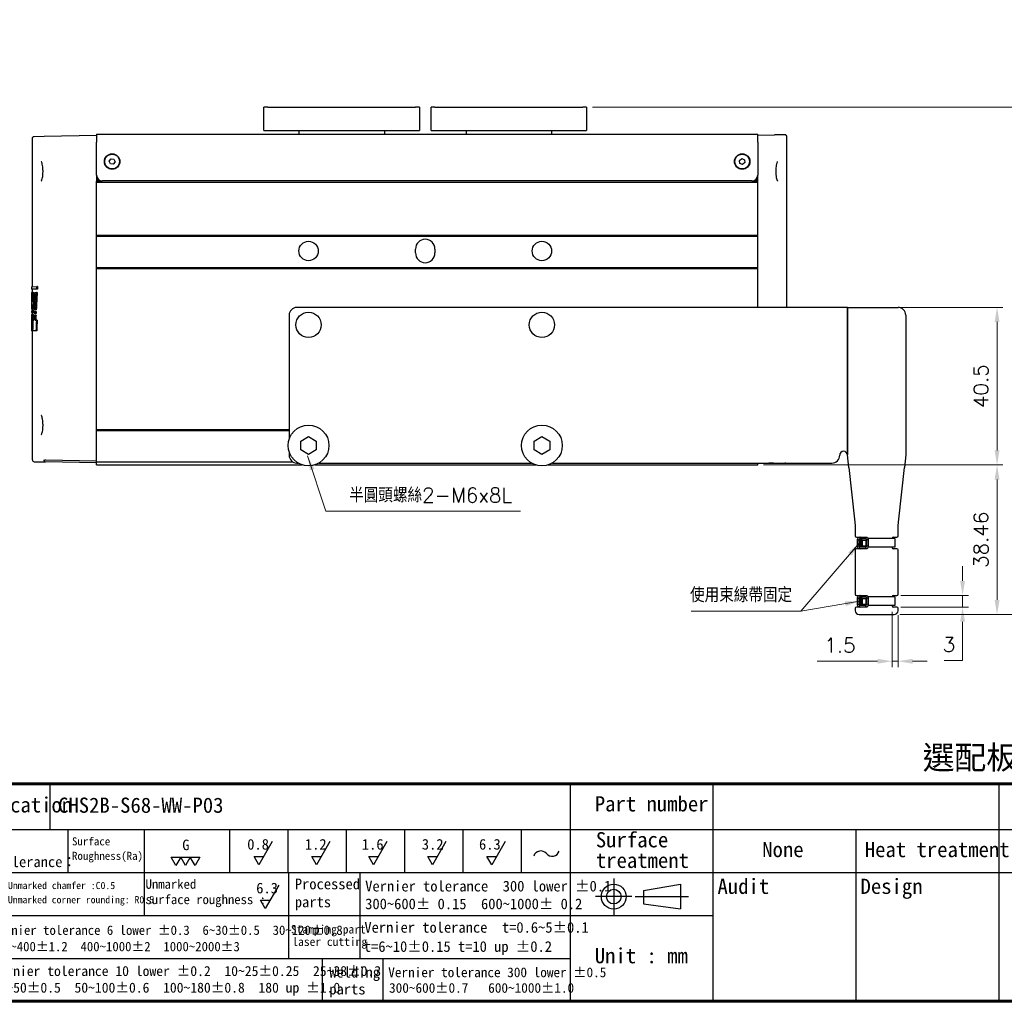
# Model space of a CAD drawing. Header units: inches. Extents: x 0 to 6721, y -3375 to 1330.
# Tile 168 of 198: x 5553 to 5807, y -878 to -626. Entities that reach past the tile are written whole.
import ezdxf
from ezdxf.enums import TextEntityAlignment as Align

# ---------------------------------------------------------------- set-up
doc = ezdxf.new("R2010")
doc.units = ezdxf.units.IN
doc.header["$MEASUREMENT"] = 0
doc.linetypes.add('SLD-實線', pattern=[0])
for name, color, linetype, lineweight in [('AM_0', 7, 'Continuous', 30), ('AM_5', 3, 'Continuous', 15), ('可見 (ISO)', 7, 'Continuous', 25)]:
    doc.layers.add(name, color=color, linetype=linetype, lineweight=lineweight)
doc.layers.add('BORDER', color=7, linetype='Continuous')
doc.layers.add('圖框', color=7, linetype='SLD-實線')
doc.styles.get("Standard").update_dxf_attribs({"font": 'arial.ttf'})
doc.styles.add('尺寸標註', font='romans.shx', dxfattribs={"bigfont": 'CHINESET.SHX'})
doc.styles.add('標題欄', font='txt')
doc.dimstyles.new('CNS1.5', dxfattribs={"dimtxt": 3.75, "dimasz": 3.75, "dimexe": 1.5, "dimexo": 1.5, "dimgap": 2.25, "dimtad": 1, "dimtoh": 1, "dimdsep": 46, "dimtxsty": '尺寸標註', "dimcen": 0, "dimclrd": 2, "dimclre": 2, "dimclrt": 1, "dimadec": 0, "dimazin": 2, "dimtp": 0.1, "dimtm": 0.1, "dimtfac": 0.71, "dimtmove": 0, "dimatfit": 0, "dimfxl": 0, "dimlwd": 13, "dimlwe": 13, "dimarcsym": 0})
doc.dimstyles.new('CNS1.5$0', dxfattribs={"dimtxt": 3.75, "dimasz": 3.75, "dimexe": 1.5, "dimexo": 1.5, "dimgap": 2.25, "dimtad": 1, "dimtoh": 1, "dimdsep": 46, "dimtxsty": '尺寸標註', "dimcen": 0, "dimclrd": 2, "dimclre": 2, "dimclrt": 1, "dimadec": 0, "dimazin": 2, "dimtp": 0.1, "dimtm": 0.1, "dimtfac": 0.71, "dimtmove": 0, "dimatfit": 0, "dimfxl": 0, "dimlwd": 13, "dimlwe": 13, "dimarcsym": 0})

# ---------------------------------------------------------------- blocks, each defined once
blk = doc.blocks.new('A4-英文圖框-橫式')
at = {"layer": 'BORDER', "color": 123, "linetype": 'Continuous', "lineweight": 60, "ltscale": 25.4}
blk.add_line((2151.7, -57.78), (2549.79, -57.78), dxfattribs=at)
at = {"layer": 'BORDER', "color": 60, "linetype": 'Continuous', "ltscale": 25.4}
for p, q in [((2275.1, -65.63), (2275.1, -57.78)), ((2364.21, -57.78), (2364.21, -95.06)), ((2388.73, -65.63), (2388.73, -57.78)), ((2437.78, -65.63), (2437.78, -57.78)), ((2151.7, -65.63), (2549.79, -65.63)), ((2278.15, -65.63), (2278.15, -72.99)), ((2291.22, -65.63), (2291.22, -80.35)), ((2305.82, -65.63), (2305.82, -72.99)), ((2315.82, -65.63), (2315.82, -72.99)), ((2325.82, -65.63), (2325.82, -72.99)), ((2335.82, -65.63), (2335.82, -72.99)), ((2345.82, -65.63), (2345.82, -72.99)), ((2355.82, -65.63), (2355.82, -72.99)), ((2364.21, -65.63), (2364.21, -95.06)), ((2364.22, -65.63), (2364.22, -72.99)), ((2364.22, -65.63), (2364.22, -72.99)), ((2388.73, -95.06), (2388.73, -65.63)), ((2413.26, -95.06), (2413.26, -65.63)), ((2437.78, -95.06), (2437.78, -65.63)), ((2151.7, -72.99), (2364.21, -72.99)), ((2315.96, -72.99), (2315.96, -80.35)), ((2328.19, -72.99), (2328.19, -80.35)), ((2364.21, -72.99), (2462.31, -72.99)), ((2151.7, -80.35), (2364.21, -80.35)), ((2315.96, -80.35), (2315.96, -87.7)), ((2328.19, -80.35), (2328.19, -87.7)), ((2364.21, -80.35), (2388.73, -80.35)), ((2151.7, -87.7), (2364.21, -87.7)), ((2321.74, -87.7), (2321.74, -95.06)), ((2332.11, -87.7), (2332.11, -95.06)), ((2364.21, -95.06), (2549.79, -95.06))]:
    blk.add_line(p, q, dxfattribs=at)
at = {"layer": 'BORDER', "color": 2, "linetype": 'Continuous', "ltscale": 25.4}
for p, q in [((2313.17, -67.68), (2310.88, -71.65)), ((2323.06, -67.68), (2320.77, -71.65)), ((2332.82, -67.68), (2330.53, -71.65)), ((2342.95, -67.68), (2340.66, -71.65)), ((2353.07, -67.68), (2350.78, -71.65)), ((2296.65, -71.76), (2295.82, -70.33)), ((2295.82, -70.33), (2297.47, -70.33)), ((2297.47, -70.33), (2296.65, -71.76)), ((2298.3, -71.76), (2297.47, -70.33)), ((2297.47, -70.33), (2299.12, -70.33)), ((2299.12, -70.33), (2298.3, -71.76)), ((2299.94, -71.76), (2299.12, -70.33)), ((2299.12, -70.33), (2300.77, -70.33)), ((2300.77, -70.33), (2299.94, -71.76)), ((2310.88, -71.65), (2310.05, -70.22)), ((2310.05, -70.22), (2311.7, -70.22)), ((2320.77, -71.65), (2319.94, -70.22)), ((2319.94, -70.22), (2321.59, -70.22)), ((2330.53, -71.65), (2329.7, -70.22)), ((2329.7, -70.22), (2331.35, -70.22)), ((2340.66, -71.65), (2339.84, -70.22)), ((2339.84, -70.22), (2341.48, -70.22)), ((2350.78, -71.65), (2349.96, -70.22)), ((2349.96, -70.22), (2351.61, -70.22)), ((2314.27, -75.17), (2311.98, -79.13)), ((2311.98, -79.13), (2311.16, -77.71)), ((2311.16, -77.71), (2312.8, -77.71))]:
    blk.add_line(p, q, dxfattribs=at)
at = {"layer": 'BORDER', "color": 4, "linetype": 'Continuous', "ltscale": 25.4}
for p, q in [((2371.71, -74.01), (2371.71, -80.23)), ((2374.82, -77.12), (2368.6, -77.12)), ((2375.39, -77.12), (2384.51, -77.12))]:
    blk.add_line(p, q, dxfattribs=at)
at = {"layer": 'BORDER', "color": 7, "linetype": 'Continuous', "ltscale": 25.4}
for p, q in [((2376.83, -76.06), (2383.16, -74.99)), ((2383.16, -74.99), (2383.16, -79.24)), ((2376.83, -76.06), (2376.83, -78.37)), ((2376.83, -78.37), (2383.16, -79.24))]:
    blk.add_line(p, q, dxfattribs=at)
at = {"layer": 'BORDER', "color": 123, "linetype": 'Continuous', "lineweight": 60, "ltscale": 25.4}
blk.add_lwpolyline([(2151.7, 188.79), (2555.09, 188.79), (2555.09, -95.06), (2151.7, -95.06)], close=True, dxfattribs=at)
at = {"layer": 'BORDER', "color": 7, "linetype": 'Continuous', "ltscale": 25.4}
for radius in [2.13, 1.26]:
    blk.add_circle((2371.71, -77.12), radius, dxfattribs=at)
at = {"layer": 'BORDER', "color": 2, "linetype": 'Continuous', "ltscale": 25.4}
for centre, start, end in [((2359.2, -70.55), 39.8056, 162.5792), ((2361.14, -68.94), 219.8056, 342.5792)]:
    blk.add_arc(centre, 1.26, start, end, dxfattribs=at)
at = {"layer": '圖框', "style": '標題欄'}
for s, height, p in [('Specification', 2.6053, (2255.83, -60.09)), ('Part number', 2.6053, (2368.46, -59.91)), ('Surface', 2.605, (2368.64, -66.07)), ('Surface', 1.377, (2278.84, -66.96)), ('G', 1.82, (2297.75, -67.35)), ('0.8', 1.824, (2308.88, -67.24)), ('1.2', 1.824, (2318.77, -67.24)), ('1.6', 1.824, (2328.53, -67.24)), ('3.2', 1.824, (2338.81, -67.24)), ('6.3', 1.824, (2348.61, -67.24)), ('Heat treatment', 2.6053, (2414.74, -67.75)), ('General tolerance：', 1.8237, (2256.11, -70.24)), ('Roughness(Ra)', 1.377, (2278.84, -69.44)), ('treatment', 2.605, (2368.64, -69.6)), ('Unmarked', 1.596, (2291.45, -74.18)), ('Processed', 1.824, (2317.04, -74.04)), ('Vernier tolerance  300 lower %%P0.1', 1.8237, (2329.1, -74.41)), ('Audit', 2.605, (2389.49, -74.05)), ('Design', 2.605, (2414.01, -74.05)), ('Unmarked chamfer :C0.5', 1.2273, (2267.87, -74.6)), ('6.3', 1.824, (2310.42, -74.74)), ('Unmarked corner rounding: R0.5', 1.2273, (2267.85, -77.03)), ('surface roughness :', 1.5965, (2291.45, -76.81)), ('parts', 1.824, (2317.04, -77.12)), ('300~600%%P 0.15  600~1000%%P 0.2', 1.8237, (2329.1, -77.45)), ('Vernier tolerance 6 lower %%P0.3  6~30%%P0.5  30~120%%P0.8', 1.6062, (2265.15, -82.07)), ('Stamping part', 1.4514, (2316.36, -81.99)), ('Vernier tolerance  t=0.6~5%%P0.1', 1.8237, (2328.96, -81.48)), ('laser cutting', 1.4514, (2316.61, -84.12)), ('120~400%%P1.2  400~1000%%P2  1000~2000%%P3', 1.6062, (2265, -84.87)), ('t=6~10%%P0.15 t=10 up %%P0.2', 1.8237, (2328.87, -84.76)), ('Unit : mm', 2.605, (2368.45, -85.94)), ('Vernier tolerance 10 lower %%P0.2  10~25%%P0.25  25~38%%P0.3', 1.7169, (2265.25, -89.01)), ('Welding', 1.824, (2322.95, -89.17)), ('Vernier tolerance 300 lower %%P0.5  ', 1.6654, (2333.05, -89.26)), ('38~50%%P0.5  50~100%%P0.6  100~180%%P0.8  180 up %%P1.0', 1.7169, (2265.25, -91.86)), ('parts', 1.824, (2322.95, -92.06)), ('300~600%%P0.7   600~1000%%P1.0', 1.6654, (2333.19, -91.93))]:
    blk.add_text(s, height=height, dxfattribs=at).set_placement(p, align=Align.TOP_LEFT)
blk = doc.blocks.new('*D491')
at = {"layer": 'AM_5', "color": 2, "lineweight": 13}
for p, q in [((5700.76, -648.15), (5818.35, -648.15)), ((5816.85, -774.86), (5816.85, -651.9)), ((5779.83, -778.61), (5818.35, -778.61))]:
    blk.add_line(p, q, dxfattribs=at)
at = {"layer": 'AM_5', "color": 2}
for points in [[(5816.23, -651.9), (5817.48, -651.9), (5816.85, -648.15)], [(5816.23, -774.86), (5817.48, -774.86), (5816.85, -778.61)]]:
    blk.add_solid(points, dxfattribs=at)
at = {"layer": 'Defpoints', "color": 0}
for p in [(5699.26, -648.15), (5816.85, -648.15), (5778.33, -778.61)]:
    blk.add_point(p, dxfattribs=at)
at = {"layer": 'AM_5', "color": 1, "insert": (5812.73, -713.38), "char_height": 3.75, "attachment_point": 5, "rotation": 90, "style": '尺寸標註'}
blk.add_mtext('130.46', dxfattribs=at)
blk = doc.blocks.new('*D492')
at = {"layer": 'AM_5', "color": 2, "lineweight": 13}
for p, q in [((5795.93, -769.94), (5795.93, -766.19)), ((5780.08, -773.69), (5797.43, -773.69)), ((5795.93, -773.69), (5795.93, -776.69)), ((5780.08, -776.69), (5797.43, -776.69)), ((5795.93, -780.44), (5795.93, -790.46)), ((5795.93, -790.46), (5791.18, -790.46))]:
    blk.add_line(p, q, dxfattribs=at)
at = {"layer": 'AM_5', "color": 2}
for points in [[(5795.31, -769.94), (5796.56, -769.94), (5795.93, -773.69)], [(5795.31, -780.44), (5796.56, -780.44), (5795.93, -776.69)]]:
    blk.add_solid(points, dxfattribs=at)
at = {"layer": 'Defpoints', "color": 0}
for p in [(5778.58, -773.69), (5778.58, -776.69), (5795.93, -776.69)]:
    blk.add_point(p, dxfattribs=at)
at = {"layer": 'AM_5', "color": 1, "insert": (5792.43, -786.33), "char_height": 3.75, "attachment_point": 5, "style": '尺寸標註'}
blk.add_mtext('3', dxfattribs=at)
blk = doc.blocks.new('*D493')
at = {"layer": 'AM_5', "color": 2, "lineweight": 13}
for p, q in [((5777.83, -777.89), (5777.83, -792.11)), ((5779.33, -778.8), (5779.33, -792.11)), ((5774.08, -790.61), (5758.51, -790.61)), ((5779.33, -790.61), (5777.83, -790.61)), ((5783.08, -790.61), (5786.83, -790.61))]:
    blk.add_line(p, q, dxfattribs=at)
at = {"layer": 'AM_5', "color": 2}
for points in [[(5774.08, -789.99), (5774.08, -791.24), (5777.83, -790.61)], [(5783.08, -789.99), (5783.08, -791.24), (5779.33, -790.61)]]:
    blk.add_solid(points, dxfattribs=at)
at = {"layer": 'Defpoints', "color": 0}
for p in [(5777.83, -776.39), (5779.33, -777.3), (5777.83, -790.61)]:
    blk.add_point(p, dxfattribs=at)
at = {"layer": 'AM_5', "color": 1, "insert": (5764.42, -786.49), "char_height": 3.75, "attachment_point": 5, "style": '尺寸標註'}
blk.add_mtext('1.5', dxfattribs=at)
blk = doc.blocks.new('*D497')
at = {"layer": 'AM_5', "color": 2, "lineweight": 13}
for p, q in [((5752.26, -699.65), (5806.29, -699.65)), ((5804.79, -703.4), (5804.79, -736.4)), ((5744.76, -740.15), (5806.29, -740.15))]:
    blk.add_line(p, q, dxfattribs=at)
at = {"layer": 'AM_5', "color": 2}
for points in [[(5804.17, -703.4), (5805.42, -703.4), (5804.79, -699.65)], [(5804.17, -736.4), (5805.42, -736.4), (5804.79, -740.15)]]:
    blk.add_solid(points, dxfattribs=at)
at = {"layer": 'Defpoints', "color": 0}
for p in [(5750.76, -699.65), (5743.26, -740.15), (5804.79, -740.15)]:
    blk.add_point(p, dxfattribs=at)
at = {"layer": 'AM_5', "color": 1, "insert": (5800.67, -719.9), "char_height": 3.75, "attachment_point": 5, "rotation": 90, "style": '尺寸標註'}
blk.add_mtext('40.5', dxfattribs=at)
blk = doc.blocks.new('*D470')
at = {"layer": 'AM_5', "color": 2, "lineweight": 13}
for p, q in [((5744.76, -740.15), (5806.29, -740.15)), ((5804.79, -743.9), (5804.79, -774.86)), ((5779.83, -778.61), (5806.29, -778.61))]:
    blk.add_line(p, q, dxfattribs=at)
at = {"layer": 'AM_5', "color": 2}
for points in [[(5804.17, -743.9), (5805.42, -743.9), (5804.79, -740.15)], [(5804.17, -774.86), (5805.42, -774.86), (5804.79, -778.61)]]:
    blk.add_solid(points, dxfattribs=at)
at = {"layer": 'Defpoints', "color": 0}
for p in [(5743.26, -740.15), (5778.33, -778.61), (5804.79, -778.61)]:
    blk.add_point(p, dxfattribs=at)
at = {"layer": 'AM_5', "color": 1, "insert": (5800.67, -759.38), "char_height": 3.75, "attachment_point": 5, "rotation": 90, "style": '尺寸標註'}
blk.add_mtext('38.46', dxfattribs=at)

msp = doc.modelspace()

# ---------------------------------------------------------------- hatches: boundary and pattern name
h = msp.add_hatch()
h.set_pattern_fill('ANSI34', color=256, scale=0.01, angle=45)
h.set_pattern_definition([(90, (4123.66214, -304.79739), (-0.1905, 5e-17), []), (90, (4123.6939, -304.76564), (-0.1905, 5e-17), []), (90, (4123.72564, -304.73389), (-0.1905, 5e-17), []), (90, (4123.7574, -304.70214), (-0.1905, 5e-17), [])])
h.paths.add_polyline_path([(5770.132, -759.691), (5769.462, -759.591), (5769.462, -760.804), (5770.132, -760.704)])
h = msp.add_hatch()
h.set_pattern_fill('ANSI34', color=256, scale=0.01, angle=45)
h.set_pattern_definition([(90, (4123.66214, -319.79739), (-0.1905, 5e-17), []), (90, (4123.6939, -319.76564), (-0.1905, 5e-17), []), (90, (4123.72564, -319.73389), (-0.1905, 5e-17), []), (90, (4123.7574, -319.70214), (-0.1905, 5e-17), [])])
h.paths.add_polyline_path([(5770.132, -774.691), (5769.462, -774.591), (5769.462, -775.804), (5770.132, -775.704)])

# ---------------------------------------------------------------- linework, layer by layer
for p, q in [((5768.832, -759.362), (5768.832, -761.033)), ((5768.832, -759.362), (5769.232, -759.462)), ((5771.103, -758.762), (5769.432, -758.762)), ((5769.432, -758.762), (5769.532, -759.162)), ((5770.132, -759.462), (5770.132, -759.362)), ((5770.132, -759.462), (5771.103, -759.462)), ((5771.103, -758.762), (5771.003, -759.162)), ((5771.703, -759.362), (5771.303, -759.462)), ((5771.703, -761.033), (5771.703, -759.362)), ((5778.551, -759.091), (5778.551, -761.295)), ((5768.832, -761.033), (5769.232, -760.933)), ((5769.432, -761.633), (5769.532, -761.233)), ((5769.432, -761.633), (5771.103, -761.633)), ((5769.462, -759.591), (5770.132, -759.691)), ((5769.462, -760.804), (5770.132, -760.704)), ((5770.132, -761.033), (5769.532, -761.033)), ((5770.132, -761.033), (5770.132, -760.933)), ((5770.132, -760.933), (5771.103, -760.933)), ((5771.103, -761.633), (5771.003, -761.233)), ((5771.703, -761.033), (5771.303, -760.933)), ((5778.551, -761.295), (5771.643, -761.295)), ((5768.832, -774.362), (5768.832, -776.033)), ((5768.832, -774.362), (5769.232, -774.462)), ((5771.103, -773.762), (5769.432, -773.762)), ((5769.432, -773.762), (5769.532, -774.162)), ((5769.462, -774.591), (5770.132, -774.691)), ((5770.132, -774.462), (5770.132, -774.362)), ((5770.132, -774.462), (5771.103, -774.462)), ((5771.103, -773.762), (5771.003, -774.162)), ((5771.703, -774.362), (5771.303, -774.462)), ((5771.703, -776.033), (5771.703, -774.362)), ((5778.551, -774.091), (5778.551, -776.295)), ((5768.832, -776.033), (5769.232, -775.933)), ((5769.432, -776.633), (5769.532, -776.233)), ((5769.432, -776.633), (5771.103, -776.633)), ((5769.462, -775.804), (5770.132, -775.704)), ((5770.132, -776.033), (5769.532, -776.033)), ((5770.132, -776.033), (5770.132, -775.933)), ((5770.132, -775.933), (5771.103, -775.933)), ((5771.103, -776.633), (5771.003, -776.233)), ((5771.703, -776.033), (5771.303, -775.933)), ((5778.551, -776.295), (5771.643, -776.295))]:
    msp.add_line(p, q)
for points in [[(5769.232, -759.462), (5769.232, -760.933, 0.4142136), (5769.532, -761.233), (5771.003, -761.233, 0.4142136), (5771.303, -760.933), (5771.303, -759.462, 0.4142136), (5771.003, -759.162), (5769.532, -759.162, 0.4142136)], [(5769.232, -774.462), (5769.232, -775.933, 0.4142136), (5769.532, -776.233), (5771.003, -776.233, 0.4142136), (5771.303, -775.933), (5771.303, -774.462, 0.4142136), (5771.003, -774.162), (5769.532, -774.162, 0.4142136)]]:
    msp.add_lwpolyline(points, format="xyb", close=True)
for points in [[(5770.132, -759.362), (5769.532, -759.362, 0.4142136), (5769.432, -759.462), (5769.432, -760.933, 0.4142136), (5769.532, -761.033)], [(5770.132, -774.362), (5769.532, -774.362, 0.4142136), (5769.432, -774.462), (5769.432, -775.933, 0.4142136), (5769.532, -776.033)]]:
    msp.add_lwpolyline(points, format="xyb")
for points in [[(5770.132, -759.391), (5770.132, -761.004), (5769.462, -761.004), (5769.462, -759.391)], [(5770.132, -774.391), (5770.132, -776.004), (5769.462, -776.004), (5769.462, -774.391)]]:
    msp.add_lwpolyline(points, close=True)
for points in [[(5771.103, -760.933), (5771.103, -759.462)], [(5778.551, -759.091), (5771.639, -759.091)], [(5771.103, -775.933), (5771.103, -774.462)], [(5778.551, -774.091), (5771.639, -774.091)]]:
    msp.add_lwpolyline(points)
for centre, start, end in [((5769.432, -759.362), 90, 180), ((5771.103, -759.362), 0, 90), ((5769.432, -761.033), 180, 270), ((5771.103, -761.033), 270, 0), ((5769.432, -774.362), 90, 180), ((5771.103, -774.362), 0, 90), ((5769.432, -776.033), 180, 270), ((5771.103, -776.033), 270, 0)]:
    msp.add_arc(centre, 0.6, start, end)
at = {"layer": '可見 (ISO)'}
for p, q in [((5616.261, -654.148), (5616.261, -648.148)), ((5617.261, -648.148), (5616.261, -648.148)), ((5617.261, -648.148), (5655.261, -648.148)), ((5656.261, -648.148), (5655.261, -648.148)), ((5656.261, -648.148), (5656.261, -654.148)), ((5659.261, -654.148), (5659.261, -648.148)), ((5660.261, -648.148), (5659.261, -648.148)), ((5660.261, -648.148), (5698.261, -648.148)), ((5699.261, -648.148), (5698.261, -648.148)), ((5699.261, -648.148), (5699.261, -654.148)), ((5557.252, -655.678), (5559.82, -655.633)), ((5559.82, -655.633), (5573.261, -655.398)), ((5573.261, -655.148), (5743.261, -655.148)), ((5573.261, -655.148), (5573.261, -657.148)), ((5616.261, -654.148), (5617.261, -654.148)), ((5617.261, -654.148), (5655.261, -654.148)), ((5625.261, -654.148), (5625.261, -655.148)), ((5647.261, -654.148), (5647.261, -655.148)), ((5655.261, -654.148), (5656.261, -654.148)), ((5659.261, -654.148), (5660.261, -654.148)), ((5660.261, -654.148), (5698.261, -654.148)), ((5668.261, -654.148), (5668.261, -655.148)), ((5690.261, -654.148), (5690.261, -655.148)), ((5698.261, -654.148), (5699.261, -654.148)), ((5743.261, -657.148), (5743.261, -655.148)), ((5743.261, -655.398), (5747.609, -655.322)), ((5750.252, -655.276), (5747.609, -655.322)), ((5556.761, -694.326), (5556.761, -656.178)), ((5573.261, -665.648), (5573.261, -657.148)), ((5743.261, -657.148), (5743.261, -665.648)), ((5750.761, -699.648), (5750.761, -655.776)), ((5576.517, -662.054), (5576.971, -661.456)), ((5576.807, -662.746), (5576.517, -662.054)), ((5577.551, -662.84), (5576.807, -662.746)), ((5576.971, -661.456), (5577.715, -661.551)), ((5578.006, -662.243), (5577.551, -662.84)), ((5577.715, -661.551), (5578.006, -662.243)), ((5738.564, -661.869), (5739.154, -661.405)), ((5738.671, -662.612), (5738.564, -661.869)), ((5739.368, -662.891), (5738.671, -662.612)), ((5739.154, -661.405), (5739.851, -661.684)), ((5739.958, -662.427), (5739.368, -662.891)), ((5739.851, -661.684), (5739.958, -662.427)), ((5573.261, -665.648), (5573.261, -667.198)), ((5743.261, -667.198), (5743.261, -665.648)), ((5573.275, -665.848), (5573.261, -665.848)), ((5573.932, -666.898), (5573.261, -666.898)), ((5573.261, -667.148), (5574.761, -667.148)), ((5573.261, -667.448), (5573.261, -667.198)), ((5573.261, -681.048), (5573.261, -667.448)), ((5573.261, -667.448), (5743.261, -667.448)), ((5741.761, -667.148), (5574.761, -667.148)), ((5741.761, -667.148), (5743.261, -667.148)), ((5742.59, -666.898), (5743.261, -666.898)), ((5742.879, -666.648), (5743.261, -666.648)), ((5743.261, -667.448), (5743.261, -667.198)), ((5743.261, -681.048), (5743.261, -667.448)), ((5573.261, -681.348), (5573.261, -681.048)), ((5573.261, -681.048), (5743.261, -681.048)), ((5573.261, -689.348), (5573.261, -681.348)), ((5573.261, -681.348), (5743.261, -681.348)), ((5743.261, -681.348), (5743.261, -681.048)), ((5743.261, -689.348), (5743.261, -681.348)), ((5655.261, -685.648), (5655.261, -684.648)), ((5660.261, -684.648), (5660.261, -685.648)), ((5573.261, -689.648), (5573.261, -689.348)), ((5573.261, -689.348), (5743.261, -689.348)), ((5573.261, -731.026), (5573.261, -689.648)), ((5573.261, -689.648), (5743.261, -689.648)), ((5743.261, -689.648), (5743.261, -689.348)), ((5743.261, -699.648), (5743.261, -689.648)), ((5556.561, -694.329), (5557.895, -694.306)), ((5556.561, -694.329), (5556.561, -694.973)), ((5557.895, -694.996), (5556.561, -694.973)), ((5556.608, -695.853), (5556.562, -695.853)), ((5556.618, -695.78), (5556.851, -695.776)), ((5556.761, -695.777), (5556.761, -694.976)), ((5556.851, -695.776), (5557.052, -695.772)), ((5557.413, -695.839), (5557.787, -695.832)), ((5557.99, -695.829), (5557.787, -695.832)), ((5558.098, -694.303), (5557.895, -694.306)), ((5557.895, -694.996), (5557.895, -694.306)), ((5558.098, -694.999), (5557.895, -694.996)), ((5558.098, -694.303), (5558.098, -694.999)), ((5557.156, -698.15), (5556.955, -698.149)), ((5557.166, -697.255), (5556.965, -697.254)), ((5556.606, -700.981), (5556.561, -700.98)), ((5556.562, -700.559), (5556.61, -700.559)), ((5556.617, -700.057), (5556.563, -700.056)), ((5556.761, -701.17), (5556.575, -701.167)), ((5556.761, -700.247), (5556.579, -700.243)), ((5556.694, -700.982), (5556.606, -700.981)), ((5556.702, -700.557), (5556.61, -700.559)), ((5556.711, -700.059), (5556.617, -700.057)), ((5556.734, -698.864), (5556.631, -698.862)), ((5556.875, -700.985), (5556.694, -700.982)), ((5556.702, -700.557), (5556.886, -700.554)), ((5556.9, -700.062), (5556.711, -700.059)), ((5556.761, -700.556), (5556.761, -700.06)), ((5556.761, -701.449), (5556.761, -700.983)), ((5557.075, -700.989), (5556.875, -700.985)), ((5557.087, -700.55), (5556.886, -700.554)), ((5557.101, -700.066), (5556.9, -700.062)), ((5557.514, -701.183), (5557.192, -701.178)), ((5557.209, -700.735), (5557.536, -700.729)), ((5557.562, -700.261), (5557.23, -700.255)), ((5557.717, -701.187), (5557.514, -701.183)), ((5557.739, -700.726), (5557.536, -700.729)), ((5557.765, -700.264), (5557.562, -700.261)), ((5766.331, -699.648), (5624.761, -699.648)), ((5766.331, -737.648), (5766.331, -699.648)), ((5766.331, -699.648), (5779.331, -699.648)), ((5766.331, -699.648), (5766.331, -737.566)), ((5556.561, -701.452), (5556.602, -701.451)), ((5556.561, -701.704), (5556.561, -705.471)), ((5556.591, -702.658), (5556.667, -702.657)), ((5556.686, -701.45), (5556.602, -701.451)), ((5556.686, -701.45), (5556.865, -701.447)), ((5557.066, -701.443), (5556.865, -701.447)), ((5556.888, -702.966), (5557.123, -702.961)), ((5557.171, -701.628), (5557.491, -701.623)), ((5557.43, -702.956), (5557.797, -702.95)), ((5557.693, -701.619), (5557.491, -701.623)), ((5558.001, -702.946), (5557.797, -702.95)), ((5622.761, -701.648), (5622.761, -733.547)), ((5781.331, -701.648), (5781.331, -737.566)), ((5556.68, -705.658), (5556.563, -705.656)), ((5556.818, -705.66), (5556.68, -705.658)), ((5556.761, -738.819), (5556.761, -705.659)), ((5556.857, -704.098), (5556.799, -704.098)), ((5557.655, -705.675), (5556.818, -705.66)), ((5557.858, -705.678), (5557.655, -705.675)), ((5573.261, -731.326), (5573.261, -731.026)), ((5573.261, -731.026), (5622.761, -731.026)), ((5573.261, -739.326), (5573.261, -731.326)), ((5573.261, -731.326), (5622.761, -731.326)), ((5625.761, -733.994), (5627.761, -732.839)), ((5625.761, -736.303), (5625.761, -733.994)), ((5627.761, -732.839), (5629.761, -733.994)), ((5629.761, -733.994), (5629.761, -736.303)), ((5685.761, -733.994), (5687.761, -732.839)), ((5685.761, -736.303), (5685.761, -733.994)), ((5687.761, -732.839), (5689.761, -733.994)), ((5689.761, -733.994), (5689.761, -736.303)), ((5627.761, -737.458), (5625.761, -736.303)), ((5629.761, -736.303), (5627.761, -737.458)), ((5687.761, -737.458), (5685.761, -736.303)), ((5689.761, -736.303), (5687.761, -737.458)), ((5560.135, -738.869), (5573.261, -739.098)), ((5622.761, -736.749), (5622.761, -737.648)), ((5766.693, -740.843), (5766.331, -737.566)), ((5781.331, -737.566), (5780.97, -740.843)), ((5557.252, -739.319), (5560.134, -739.369)), ((5573.261, -739.598), (5560.134, -739.369)), ((5573.261, -740.148), (5573.261, -739.326)), ((5573.261, -739.326), (5623.673, -739.326)), ((5573.261, -740.148), (5626.16, -740.148)), ((5624.761, -739.648), (5625.057, -739.648)), ((5629.362, -740.148), (5686.16, -740.148)), ((5630.465, -739.648), (5685.057, -739.648)), ((5689.362, -740.148), (5743.261, -740.148)), ((5690.465, -739.648), (5762.331, -739.648)), ((5743.261, -740.148), (5743.261, -739.648)), ((5747.293, -739.669), (5746.126, -739.648)), ((5747.293, -739.669), (5750.252, -739.72)), ((5766.693, -740.843), (5768.15, -754.055)), ((5779.512, -754.055), (5780.97, -740.843)), ((5768.15, -754.055), (5768.331, -755.693)), ((5779.331, -755.693), (5779.512, -754.055)), ((5768.331, -755.693), (5768.331, -758.393)), ((5779.331, -758.393), (5779.331, -755.693)), ((5768.631, -758.693), (5769.531, -758.693)), ((5777.831, -759.091), (5777.831, -758.993)), ((5778.131, -758.693), (5779.031, -758.693)), ((5768.331, -761.993), (5768.331, -773.393)), ((5769.531, -761.693), (5768.631, -761.693)), ((5777.831, -761.393), (5777.831, -761.295)), ((5779.031, -761.693), (5778.131, -761.693)), ((5779.331, -773.393), (5779.331, -761.993)), ((5768.631, -773.693), (5769.531, -773.693)), ((5777.831, -774.091), (5777.831, -773.993)), ((5778.131, -773.693), (5779.031, -773.693)), ((5768.331, -776.993), (5768.331, -777.611)), ((5769.531, -776.693), (5768.631, -776.693)), ((5777.831, -776.393), (5777.831, -776.295)), ((5779.031, -776.693), (5778.131, -776.693)), ((5779.331, -777.611), (5779.331, -776.993)), ((5769.331, -778.611), (5778.331, -778.611))]:
    msp.add_line(p, q, dxfattribs=at)
for centre, radius in [((5577.261, -662.148), 2), ((5577.261, -662.148), 1.9), ((5739.261, -662.148), 2), ((5739.261, -662.148), 1.9), ((5627.761, -685.148), 2.5), ((5687.761, -685.148), 2.5), ((5627.761, -704.148), 3.25), ((5687.761, -704.148), 3.25), ((5627.761, -735.148), 5.25), ((5687.761, -735.148), 5.25)]:
    msp.add_circle(centre, radius, dxfattribs=at)
for centre, radius, start, end in [((5750.261, -655.776), 0.5, 0, 91), ((5574.761, -665.648), 1.5, 180, 270), ((5741.761, -665.648), 1.5, 270, 0), ((5657.761, -684.648), 2.5, 0, 180), ((5657.761, -685.648), 2.5, 180, 0), ((5624.761, -701.648), 2, 90, 180), ((5779.331, -701.648), 2, 0, 90), ((5765.331, -737.648), 1, 0, 180), ((5557.261, -738.819), 0.5, 180, 269), ((5624.761, -737.648), 2, 180, 270), ((5762.331, -737.648), 2, 270, 0), ((5768.631, -758.393), 0.3, 180, 270), ((5769.531, -758.993), 0.3, 50.4478, 90), ((5778.131, -758.993), 0.3, 90, 180), ((5779.031, -758.393), 0.3, 270, 0), ((5768.631, -761.993), 0.3, 90, 180), ((5769.531, -761.393), 0.3, 270, 307.02651), ((5778.131, -761.393), 0.3, 180, 270), ((5779.031, -761.993), 0.3, 0, 90), ((5768.631, -773.393), 0.3, 180, 270), ((5769.531, -773.993), 0.3, 50.4478, 90), ((5778.131, -773.993), 0.3, 90, 180), ((5779.031, -773.393), 0.3, 270, 0), ((5768.631, -776.993), 0.3, 90, 180), ((5769.531, -776.393), 0.3, 270, 307.02651), ((5778.131, -776.393), 0.3, 180, 270), ((5779.031, -776.993), 0.3, 0, 90), ((5769.331, -777.611), 1, 180, 270), ((5778.331, -777.611), 1, 270, 0)]:
    msp.add_arc(centre, radius, start, end, dxfattribs=at)
for centre, major_axis, ratio, start_param, end_param in [((6534.36, -699.825), (-976.363, 55.649), 0.9518055, 0.0555438, 0.0580797), ((6518.358, -729.08), (-960.378, -54.738), 0.9518055, 6.1870662, 6.1918915), ((6494.81, -746.091), (-936.851, 53.397), 0.9518055, 0.0035187, 0.0084834), ((6492.792, -746.085), (-934.636, 53.27), 0.9518055, 0.0033878, 0.0083722), ((6534.35, -696.603), (-976.353, -55.648), 0.9518055, 6.2240785, 6.2270841), ((6519.108, -729.427), (-961.131, 54.78), 0.9518055, 0.0256739, 0.0277625), ((6517.144, -729.426), (-958.97, 54.657), 0.9518055, 0.0255993, 0.0276956), ((5648.23, -696.52), (-1.88, -282.493), 0.3244332, 4.7288466, 4.7303352), ((5648.014, -701.07), (1.704, 444.866), 0.205539, 1.5713817, 1.5718016), ((6534.36, -699.825), (-976.363, 55.649), 0.9518055, 0.0600586, 0.0602592), ((5648.248, -714.969), (1.88, -282.519), 0.3244638, 4.6592001, 4.660696), ((6514.673, -715.038), (-956.73, 54.088), 0.9509983, 0.0416294, 0.0429405), ((5648.236, -711.031), (-1.881, -282.502), 0.3244437, 4.6774632, 4.6789695), ((6516.472, -711.017), (-958.526, -54.19), 0.9509983, 6.210499, 6.2118075), ((5648.256, -729.485), (1.88, -282.532), 0.3244788, 4.6076489, 4.6091844), ((5648.228, -729.476), (1.872, -281.872), 0.3244298, 4.6074315, 4.6089957), ((5648.216, -729.088), (-1.885, -282.47), 0.3244089, 4.6140091, 4.6155844), ((5648.261, -746.94), (1.881, -282.54), 0.324488, 4.5459361, 4.547565), ((5648.293, -746.956), (1.883, -281.974), 0.3245408, 4.5455255, 4.5471832), ((5648.261, -696.477), (-1.875, -285.087), 0.3215892, 4.7319551, 4.7328382), ((6531.599, -715.173), (-973.606, 55.491), 0.9518055, 0.045029, 0.0463288), ((6533.078, -711.116), (-975.083, -55.576), 0.9518055, 6.2129789, 6.2142768), ((6522.458, -729.624), (-964.477, 54.971), 0.9518055, 0.0291664, 0.0320505), ((6515.109, -721.576), (-957.162, -54.151), 0.9510687, 6.2033612, 6.2063168), ((6520.498, -729.623), (-962.321, 54.848), 0.9518055, 0.029095, 0.030752), ((6522.552, -729.049), (-964.569, -54.976), 0.9518055, 6.1935566, 6.1950067), ((6501.524, -746.261), (-943.561, 53.779), 0.9518055, 0.0101746, 0.0116584), ((6499.515, -746.257), (-941.356, 53.653), 0.9518055, 0.0100595, 0.0115468), ((6479.401, -752.918), (-921.484, 52.132), 0.9510687, 0.0024691, 0.0055781), ((6477.412, -752.912), (-919.298, 52.009), 0.9510687, 0.0023366, 0.0054611), ((5560.143, -739.369), (0.358, -0.361), 0.9656926, 2.3605575, 3.2761601)]:
    msp.add_ellipse(centre, major_axis=major_axis, ratio=ratio, start_param=start_param, end_param=end_param, dxfattribs=at)
for points, knots in [([(5556.761, -656.178), (5556.761, -656.124), (5556.77, -656.069), (5556.799, -655.983), (5556.815, -655.949), (5556.863, -655.871), (5556.899, -655.828), (5556.967, -655.772), (5556.995, -655.753), (5557.072, -655.711), (5557.126, -655.693), (5557.204, -655.68), (5557.228, -655.678), (5557.252, -655.678)], [0, 0, 0, 0, 0.016139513, 0.016139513, 0.027264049, 0.027264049, 0.043672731, 0.043672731, 0.053661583, 0.053661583, 0.070096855, 0.070096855, 0.077400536, 0.077400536, 0.077400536, 0.077400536]), ([(5559.457, -663.861), (5559.437, -663.602), (5559.406, -663.355), (5559.33, -662.921), (5559.284, -662.728), (5559.187, -662.425), (5559.134, -662.309), (5559.072, -662.218), (5559.055, -662.2), (5559.042, -662.189), (5559.04, -662.187), (5559.04, -662.187)], [0, 0, 0, 0, 0.08174548, 0.08174548, 0.16340077, 0.16340077, 0.24442496, 0.24442496, 0.2806045, 0.2806045, 0.29715622, 0.29715622, 0.29715622, 0.29715622]), ([(5748.368, -662.12), (5748.368, -662.12), (5748.35, -662.131), (5748.296, -662.201), (5748.255, -662.272), (5748.172, -662.473), (5748.127, -662.613), (5748.041, -662.961), (5748.001, -663.182), (5747.937, -663.668), (5747.914, -663.94), (5747.897, -664.351), (5747.894, -664.489), (5747.893, -664.663), (5747.894, -664.699), (5747.895, -664.845), (5747.897, -664.954), (5747.908, -665.21), (5747.917, -665.357), (5747.929, -665.499)], [0.02894924, 0.02894924, 0.02894924, 0.02894924, 0.07664632, 0.07664632, 0.1390473, 0.1390473, 0.21029687, 0.21029687, 0.29212352, 0.29212352, 0.37621306, 0.37621306, 0.41748642, 0.41748642, 0.42837609, 0.42837609, 0.46110368, 0.46110368, 0.50630741, 0.50630741, 0.50630741, 0.50630741]), ([(5559.04, -667.109), (5559.04, -667.109), (5559.052, -667.101), (5559.092, -667.053), (5559.128, -666.995), (5559.203, -666.824), (5559.245, -666.702), (5559.327, -666.388), (5559.367, -666.184), (5559.433, -665.729), (5559.458, -665.468), (5559.48, -665.071), (5559.484, -664.937), (5559.487, -664.77), (5559.487, -664.736), (5559.488, -664.652), (5559.487, -664.602), (5559.486, -664.4), (5559.481, -664.248), (5559.469, -664.019), (5559.463, -663.939), (5559.457, -663.861)], [0.03283105, 0.03283105, 0.03283105, 0.03283105, 0.06888056, 0.06888056, 0.12618137, 0.12618137, 0.19320114, 0.19320114, 0.27181831, 0.27181831, 0.35398045, 0.35398045, 0.39419044, 0.39419044, 0.40427127, 0.40427127, 0.41939616, 0.41939616, 0.46493517, 0.46493517, 0.4897761, 0.4897761, 0.4897761, 0.4897761]), ([(5747.929, -665.499), (5747.952, -665.765), (5747.986, -666.019), (5748.068, -666.458), (5748.117, -666.65), (5748.219, -666.953), (5748.277, -667.067), (5748.347, -667.163), (5748.368, -667.177), (5748.368, -667.177)], [0, 0, 0, 0, 0.08461836, 0.08461836, 0.16811804, 0.16811804, 0.25177621, 0.25177621, 0.3032781, 0.3032781, 0.3032781, 0.3032781]), ([(5556.618, -695.78), (5556.612, -695.81), (5556.607, -695.855), (5556.594, -696.035), (5556.588, -696.215), (5556.579, -696.632), (5556.575, -696.895), (5556.573, -697.209), (5556.573, -697.233), (5556.573, -697.258)], [-1.01638691, -1.01638691, -1.01638691, -1.01638691, -0.97202233, -0.97202233, -0.88365924, -0.88365924, -0.79537211, -0.79537211, -0.78788199, -0.78788199, -0.78788199, -0.78788199]), ([(5556.851, -695.776), (5556.851, -695.776), (5556.851, -695.776), (5556.864, -695.775), (5556.879, -695.808), (5556.907, -695.942), (5556.92, -696.043), (5556.941, -696.277), (5556.95, -696.425), (5556.963, -696.748), (5556.966, -696.925), (5556.966, -697.09), (5556.966, -697.144), (5556.965, -697.199), (5556.965, -697.254)], [0.59405241, 0.59405241, 0.59405241, 0.59405241, 0.59480637, 0.59480637, 0.64452828, 0.64452828, 0.69425018, 0.69425018, 0.74381794, 0.74381794, 0.79338571, 0.79338571, 0.79338571, 0.80957398, 0.80957398, 0.80957398, 0.80957398]), ([(5557.166, -697.255), (5557.167, -697.199), (5557.167, -697.144), (5557.167, -696.924), (5557.164, -696.747), (5557.151, -696.423), (5557.142, -696.275), (5557.121, -696.041), (5557.107, -695.939), (5557.08, -695.805), (5557.065, -695.772), (5557.052, -695.772)], [-0.41397318, -0.41397318, -0.41397318, -0.41397318, -0.39775294, -0.39775294, -0.34805293, -0.34805293, -0.29835292, -0.29835292, -0.24849755, -0.24849755, -0.19864218, -0.19864218, -0.19864218, -0.19864218]), ([(5556.561, -705.471), (5556.561, -705.504), (5556.561, -705.533), (5556.562, -705.616), (5556.562, -705.649), (5556.563, -705.656)], [-0.26480933, -0.26480933, -0.26480933, -0.26480933, -0.246613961, -0.246613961, -0.203205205, -0.203205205, -0.203205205, -0.203205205]), ([(5556.68, -705.658), (5556.691, -705.632), (5556.702, -705.579), (5556.73, -705.378), (5556.747, -705.197), (5556.775, -704.781), (5556.787, -704.517), (5556.797, -704.185), (5556.798, -704.142), (5556.799, -704.098)], [1.08927231, 1.08927231, 1.08927231, 1.08927231, 1.14931917, 1.14931917, 1.23786588, 1.23786588, 1.32630795, 1.32630795, 1.33943432, 1.33943432, 1.33943432, 1.33943432]), ([(5559.457, -729.111), (5559.437, -728.852), (5559.406, -728.605), (5559.33, -728.171), (5559.284, -727.978), (5559.187, -727.675), (5559.134, -727.559), (5559.072, -727.468), (5559.055, -727.45), (5559.042, -727.439), (5559.04, -727.437), (5559.04, -727.437)], [0, 0, 0, 0, 0.08174548, 0.08174548, 0.16340077, 0.16340077, 0.24442496, 0.24442496, 0.2806045, 0.2806045, 0.29715622, 0.29715622, 0.29715622, 0.29715622]), ([(5559.04, -732.359), (5559.04, -732.359), (5559.052, -732.351), (5559.092, -732.303), (5559.128, -732.245), (5559.203, -732.074), (5559.245, -731.952), (5559.327, -731.638), (5559.367, -731.434), (5559.433, -730.979), (5559.458, -730.718), (5559.48, -730.321), (5559.484, -730.187), (5559.487, -730.02), (5559.487, -729.986), (5559.488, -729.902), (5559.487, -729.852), (5559.486, -729.65), (5559.481, -729.498), (5559.469, -729.269), (5559.463, -729.189), (5559.457, -729.111)], [0.03283105, 0.03283105, 0.03283105, 0.03283105, 0.06888056, 0.06888056, 0.12618137, 0.12618137, 0.19320114, 0.19320114, 0.27181831, 0.27181831, 0.35398045, 0.35398045, 0.39419044, 0.39419044, 0.40427127, 0.40427127, 0.41939616, 0.41939616, 0.46493517, 0.46493517, 0.4897761, 0.4897761, 0.4897761, 0.4897761]), ([(5559.659, -738.869), (5559.661, -738.878), (5559.664, -738.887), (5559.674, -738.919), (5559.682, -738.942), (5559.706, -738.996), (5559.722, -739.027), (5559.742, -739.057)], [-0.026920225, -0.026920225, -0.026920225, -0.026920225, -0.023086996, -0.023086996, -0.013337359, -0.013337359, -0.00000098, -0.00000098, -0.00000098, -0.00000098]), ([(5559.742, -739.057), (5559.748, -739.097), (5559.76, -739.136), (5559.798, -739.207), (5559.823, -739.239), (5559.886, -739.296), (5559.924, -739.319), (5559.994, -739.347), (5560.021, -739.355), (5560.078, -739.366), (5560.106, -739.369), (5560.134, -739.369)], [0.000000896, 0.000000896, 0.000000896, 0.000000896, 0.016688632, 0.016688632, 0.032072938, 0.032072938, 0.047031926, 0.047031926, 0.055959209, 0.055959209, 0.064554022, 0.064554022, 0.064554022, 0.064554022]), ([(5747.293, -739.669), (5747.321, -739.669), (5747.348, -739.667), (5747.398, -739.66), (5747.42, -739.655), (5747.441, -739.648)], [0.000000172, 0.000000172, 0.000000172, 0.000000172, 0.008404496, 0.008404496, 0.015379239, 0.015379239, 0.015379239, 0.015379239]), ([(5750.52, -739.648), (5750.513, -739.653), (5750.505, -739.657), (5750.45, -739.687), (5750.397, -739.705), (5750.328, -739.716), (5750.313, -739.718), (5750.29, -739.72), (5750.283, -739.72), (5750.271, -739.72), (5750.268, -739.72), (5750.262, -739.72), (5750.26, -739.72), (5750.257, -739.72), (5750.256, -739.72), (5750.255, -739.72), (5750.254, -739.72), (5750.254, -739.72), (5750.253, -739.72), (5750.253, -739.72), (5750.253, -739.72), (5750.253, -739.72), (5750.253, -739.72), (5750.252, -739.72), (5750.252, -739.72), (5750.252, -739.72)], [0.051170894, 0.051170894, 0.051170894, 0.051170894, 0.053667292, 0.053667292, 0.070102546, 0.070102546, 0.074607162, 0.074607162, 0.076876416, 0.076876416, 0.078013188, 0.078013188, 0.078581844, 0.078581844, 0.078866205, 0.078866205, 0.07900839, 0.07900839, 0.079079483, 0.079079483, 0.079115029, 0.079115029, 0.079132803, 0.079132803, 0.079271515, 0.079271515, 0.079271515, 0.079271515])]:
    msp.add_open_spline(points, degree=3, knots=knots, dxfattribs=at)
for points in [[(5556.955, -698.149), (5556.96, -697.849), (5556.963, -697.55), (5556.965, -697.254)], [(5557.166, -697.255), (5557.164, -697.551), (5557.161, -697.85), (5557.156, -698.15)]]:
    msp.add_open_spline(points, degree=3, dxfattribs=at)

# ---------------------------------------------------------------- block references
at = {"xscale": 1.5, "yscale": 1.5, "zscale": 1.5}
msp.add_blockref('A4-英文圖框-橫式', (2148.678, -735.439), dxfattribs=at)

# ---------------------------------------------------------------- texts
at = {"layer": 'AM_0', "color": 1, "char_height": 3.75, "style": '尺寸標註'}
for s, insert, attachment_point in [('半圓頭螺絲2-M6x8L', (5638.204, -749.806), 7), ('使用束線帶固定', (5752.1, -775.467), 9)]:
    msp.add_mtext(s, dxfattribs=dict(at, insert=insert, attachment_point=attachment_point))
at = {"layer": 'AM_0', "insert": (5970.365, -819.115), "char_height": 6, "attachment_point": 9}
msp.add_mtext_dynamic_manual_height_columns('{\\fPMingLiU|b0|i0|c136|p18;選配板金}/{\\fPMingLiU|b0|i0|c136|p18;中繼線}/{\\fPMingLiU|b0|i0|c136|p18;束線帶請於出貨時預先與夾爪組裝}', width=218.23164, gutter_width=1, heights=[0], dxfattribs=at)
at = {"layer": '圖框', "lineweight": 35, "style": '標題欄'}
msp.add_text('CHS2B-S68-WW-P03', height=3.90789, dxfattribs=at).set_placement((5563.36, -825.66), align=Align.TOP_LEFT)
at = {"layer": '圖框', "style": '標題欄'}
msp.add_text('None', height=3.9079, dxfattribs=at).set_placement((5744.414, -837.057), align=Align.TOP_LEFT)

# ---------------------------------------------------------------- dimensions: what is measured, and where the dimension line sits
at = {"layer": 'AM_5'}
dim = msp.add_linear_dim(base=(5816.851, -648.148), p1=(5778.331, -778.611), p2=(5699.261, -648.148), angle=90, dimstyle='CNS1.5$0', override={"dimpost": ''}, dxfattribs=at)
dim.commit()
dim.dimension.update_dxf_attribs({"geometry": '*D491', "text_midpoint": (5812.726, -713.38)})
for base, p1, p2, picture, middle in [((5804.794, -740.148), (5750.761, -699.648), (5743.261, -740.148), '*D497', (5800.669, -719.898)), ((5804.794, -778.611), (5743.261, -740.148), (5778.331, -778.611), '*D470', (5800.669, -759.38))]:
    dim = msp.add_linear_dim(base=base, p1=p1, p2=p2, angle=90, dimstyle='CNS1.5$0', dxfattribs=at)
    dim.commit()
    dim.dimension.update_dxf_attribs({"geometry": picture, "text_midpoint": middle})
dim = msp.add_linear_dim(base=(5795.934, -776.693), p1=(5778.581, -773.693), p2=(5778.581, -776.693), angle=90, dimstyle='CNS1.5$0', dxfattribs=at)
dim.commit()
dim.dimension.update_dxf_attribs({"geometry": '*D492', "text_midpoint": (5792.434, -790.459), "dimtype": 160})
dim = msp.add_linear_dim(base=(5777.831, -790.611), p1=(5779.331, -777.302), p2=(5777.831, -776.393), dimstyle='CNS1.5$0', dxfattribs=at)
dim.commit()
dim.dimension.update_dxf_attribs({"geometry": '*D493', "text_midpoint": (5764.42, -786.486)})

# ---------------------------------------------------------------- leaders
at = {"layer": 'AM_0', "annotation_type": 0, "has_hookline": 1}
for points, hookline_direction, text_width in [([(5627.532, -737.819), (5632.204, -752.056), (5635.954, -752.056)], 0, 44.051), ([(5769.462, -775.198), (5754.35, -777.717)], 1, 25.938)]:
    msp.add_leader(points, dimstyle='CNS1.5', dxfattribs=dict(at, hookline_direction=hookline_direction, text_width=text_width))
at = {"layer": 'AM_0'}
msp.add_leader([(5769.432, -760.198), (5754.35, -777.717)], dimstyle='CNS1.5', override={"dimgap": 2.25, "dimtad": 0}, dxfattribs=at)

doc.saveas('drawing.dxf')
